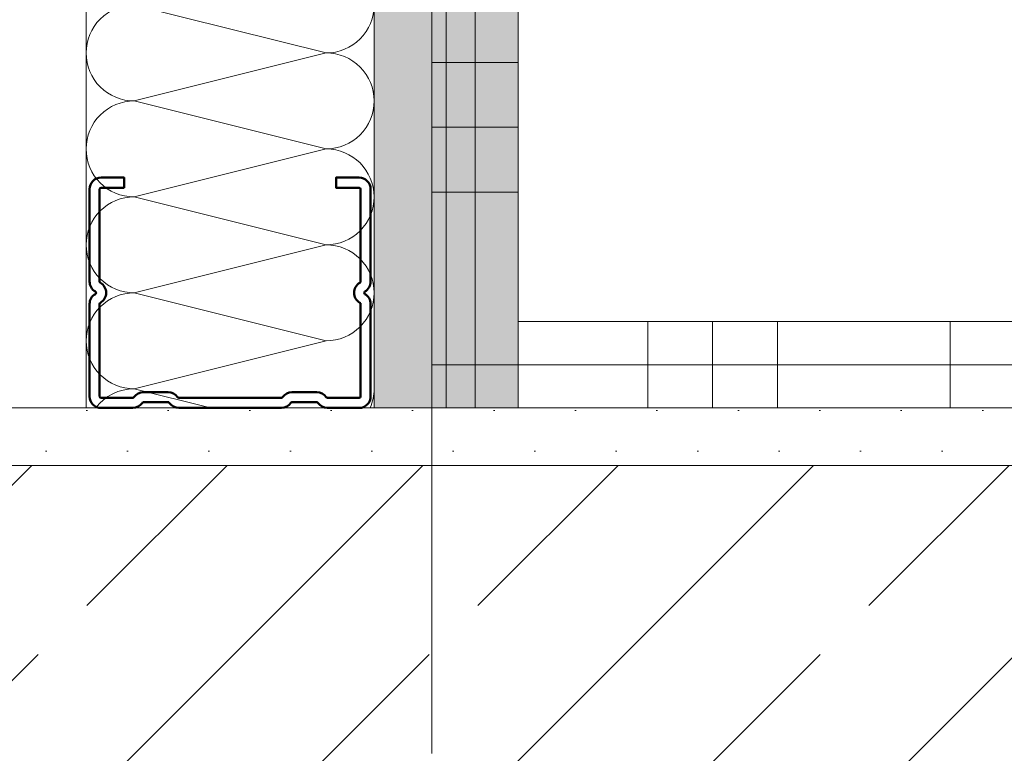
# Model space of a CAD drawing. Header units: metres. Extents: x -3.5 to 65.3, y -10.9 to 16.7.
# Tile 76 of 225: x 40.293 to 40.464, y 0.195 to 0.322. Entities that reach past the tile are written whole.
import ezdxf

# ---------------------------------------------------------------- set-up
doc = ezdxf.new("R2010")
doc.units = ezdxf.units.M
doc.header["$MEASUREMENT"] = 0
doc.linetypes.add('Untersicht', pattern=[0.04, 0.03, -0.01])
doc.linetypes.add('Wipeout_Contour', pattern=[1, 0, -1])
for name, color, linetype in [('102 - Bemaßung_ Beschriftung.Detail_ Ausschnitt', 7, 'Continuous'), ('604 - Struktur.Wand Aussen', 7, 'Continuous'), ('654 - Abdeckung.Wand Belag', 7, 'Continuous'), ('660 - Unterkonstruktion.Trockenbau', 7, 'Continuous'), ('Neubau_606 - Struktur.Wand Innen Ausbau', 7, 'Continuous'), ('Neubau_650 - Abdeckung.Fußboden Aufbau', 7, 'Continuous'), ('Neubau_653 - Abdeckung.TB Verkofferung', 7, 'Continuous')]:
    doc.layers.add(name, color=color, linetype=linetype)
doc.styles.add('ERSTELLTER_STIL_1', font='txt')
doc.dimstyles.new('ERSTELLTER_STIL__1', dxfattribs={"dimtxt": 0.04, "dimasz": 0.02128, "dimexe": 0.18, "dimexo": 0.0625, "dimgap": 0, "dimtad": 1, "dimtih": 1, "dimtoh": 1, "dimzin": 0, "dimdsep": 46, "dimtxsty": 'ERSTELLTER_STIL_1', "dimblk": 'ARROWHEAD_2', "dimblk1": 'ARROWHEAD_2', "dimblk2": 'ARROWHEAD_2', "dimcen": 0.09, "dimse1": 1, "dimse2": 1, "dimclrd": 7, "dimclre": 7, "dimclrt": 7, "dimazin": 0, "dimtfac": 1, "dimtdec": 4, "dimtmove": 0, "dimatfit": 3, "dimfxl": 1, "dimtolj": 1, "dimtzin": 0, "dimarcsym": 0})
doc.dimstyles.new('ERSTELLTER_STIL__3', dxfattribs={"dimtxt": 0.04, "dimasz": 0.02128, "dimexe": 0.18, "dimexo": 0.0625, "dimgap": 0, "dimtad": 1, "dimzin": 0, "dimdsep": 46, "dimtxsty": 'ERSTELLTER_STIL_1', "dimblk": 'ARROWHEAD_2', "dimblk1": 'ARROWHEAD_2', "dimblk2": 'ARROWHEAD_2', "dimcen": 0.09, "dimse1": 1, "dimse2": 1, "dimclrd": 7, "dimclre": 7, "dimclrt": 7, "dimazin": 0, "dimtfac": 1, "dimtdec": 4, "dimtmove": 0, "dimatfit": 3, "dimfxl": 1, "dimtolj": 1, "dimtzin": 0, "dimarcsym": 0})
doc.dimstyles.new('ERSTELLTER_STIL__4', dxfattribs={"dimtxt": 0.04, "dimasz": 0.02128, "dimexe": 0.18, "dimexo": 0.0625, "dimgap": 0, "dimtad": 1, "dimzin": 0, "dimdsep": 46, "dimtxsty": 'ERSTELLTER_STIL_1', "dimblk": 'ARROWHEAD_2', "dimblk1": 'ARROWHEAD_2', "dimblk2": 'ARROWHEAD_2', "dimcen": 0.09, "dimse1": 1, "dimse2": 1, "dimclrd": 7, "dimclre": 7, "dimclrt": 7, "dimazin": 0, "dimtfac": 1, "dimtdec": 4, "dimtmove": 2, "dimatfit": 3, "dimfxl": 1, "dimtolj": 1, "dimtzin": 0, "dimarcsym": 0})
pattern_1 = [(45, (0, 0), (-0.007071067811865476, 0.007071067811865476), [0, -0.01])]

# ---------------------------------------------------------------- blocks, each defined once
blk = doc.blocks.new('*X5')
at = {"layer": 'Neubau_606 - Struktur.Wand Innen Ausbau', "color": 7, "linetype": 'Continuous', "lineweight": 5}
for p, q in [((40.34664059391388, 0.316654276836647), (40.31330726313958, 0.3249876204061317)), ((40.34664059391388, 0.316654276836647), (40.31330725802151, 0.3083209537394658)), ((40.34664058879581, 0.2999876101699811), (40.31330725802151, 0.3083209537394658)), ((40.34664058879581, 0.2999876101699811), (40.31330725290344, 0.2916542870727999)), ((40.34664058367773, 0.2833209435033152), (40.31330725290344, 0.2916542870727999)), ((40.34664058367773, 0.2833209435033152), (40.31330724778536, 0.274987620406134)), ((40.34664057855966, 0.2666542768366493), (40.31330724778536, 0.274987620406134)), ((40.34664057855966, 0.2666542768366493), (40.31330724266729, 0.2583209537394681)), ((40.32659104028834, 0.2550000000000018), (40.31330724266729, 0.2583209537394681))]:
    blk.add_line(p, q, dxfattribs=at)
for centre, radius, start, end in [((40.31330726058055, 0.3166542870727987), 0.008333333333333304, 89.99998240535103, 179.9999824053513), ((40.34664059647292, 0.32498761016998), 0.008333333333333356, 269.999982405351, 359.9999824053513), ((40.31330726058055, 0.3166542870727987), 0.008333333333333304, 179.999982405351, 269.9999824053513), ((40.34664059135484, 0.3083209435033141), 0.008333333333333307, 359.999982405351, 89.99998240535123), ((40.31330725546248, 0.2999876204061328), 0.0083333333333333, 89.99998240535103, 179.9999824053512), ((40.34664059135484, 0.3083209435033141), 0.008333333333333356, 269.999982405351, 359.9999824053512), ((40.31330725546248, 0.2999876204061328), 0.008333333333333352, 179.9999824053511, 269.9999824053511), ((40.34664058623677, 0.2916542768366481), 0.008333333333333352, 359.9999824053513, 89.99998240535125), ((40.3133072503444, 0.283320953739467), 0.008333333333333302, 89.99998240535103, 179.9999824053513), ((40.34664058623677, 0.2916542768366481), 0.008333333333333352, 269.999982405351, 359.9999824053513), ((40.3133072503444, 0.283320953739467), 0.00833333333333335, 179.9999824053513, 269.9999824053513), ((40.34664058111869, 0.2749876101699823), 0.008333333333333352, 359.9999824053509, 89.99998240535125), ((40.31330724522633, 0.266654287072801), 0.008333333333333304, 89.99998240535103, 179.9999824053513), ((40.34664058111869, 0.2749876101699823), 0.008333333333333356, 269.999982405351, 359.9999824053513), ((40.31330724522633, 0.266654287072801), 0.008333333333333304, 179.999982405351, 269.9999824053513), ((40.31330724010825, 0.2499876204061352), 0.0083333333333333, 89.99998240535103, 143.0236333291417), ((40.34664057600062, 0.2583209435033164), 0.008333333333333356, 336.5147344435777, 359.9999824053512)]:
    blk.add_arc(centre, radius, start, end, dxfattribs=at)
blk = doc.blocks.new('*X87')
at = {"layer": '654 - Abdeckung.Wand Belag', "color": 7, "linetype": 'Continuous', "lineweight": 5}
for p, q in [((40.3724892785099, 0.2625000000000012), (40.37249999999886, 0.2625000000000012)), ((40.37249999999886, 0.2625107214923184), (40.37249999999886, 0.2625000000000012)), ((40.37249999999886, 0.2625000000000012), (40.37998899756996, 0.2625000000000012)), ((40.37249999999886, 0.2625000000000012), (40.37249999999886, 0.2549997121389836))]:
    blk.add_line(p, q, dxfattribs=at)
blk = doc.blocks.new('*X88')
at = {"layer": '654 - Abdeckung.Wand Belag', "color": 7, "linetype": 'Continuous', "lineweight": 5}
for p, q in [((40.37249999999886, 0.2699997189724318), (40.37249999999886, 0.2625107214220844)), ((40.36498913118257, 0.2625000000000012), (40.37248927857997, 0.2625000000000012))]:
    blk.add_line(p, q, dxfattribs=at)
blk = doc.blocks.new('*X89')
at = {"layer": '654 - Abdeckung.Wand Belag', "color": 7, "linetype": 'Continuous', "lineweight": 5}
for p, q in [((40.37249999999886, 0.3675000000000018), (40.37249999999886, 0.3150000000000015)), ((40.36498901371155, 0.3150000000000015), (40.37249999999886, 0.3150000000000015)), ((40.37249999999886, 0.3150000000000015), (40.37998901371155, 0.3150000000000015)), ((40.37249999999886, 0.3150000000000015), (40.37249999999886, 0.2699997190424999)), ((40.36498901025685, 0.3037500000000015), (40.37249999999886, 0.3037500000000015)), ((40.37249999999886, 0.3037500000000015), (40.37998901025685, 0.3037500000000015)), ((40.36498900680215, 0.2925000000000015), (40.37249999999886, 0.2925000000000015)), ((40.37249999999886, 0.2925000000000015), (40.37998900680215, 0.2925000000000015))]:
    blk.add_line(p, q, dxfattribs=at)
blk = doc.blocks.new('*X99')
at = {"layer": '654 - Abdeckung.Wand Belag', "color": 7, "linetype": 'Continuous', "lineweight": 5}
for p, q in [((40.40249999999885, 0.2699997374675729), (40.40249999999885, 0.2625000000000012)), ((40.41374999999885, 0.2699997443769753), (40.41374999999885, 0.2625000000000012)), ((40.42499999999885, 0.2699997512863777), (40.42499999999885, 0.2625000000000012)), ((40.45499999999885, 0.2699997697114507), (40.45499999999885, 0.2625000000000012)), ((40.37998899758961, 0.2625000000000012), (40.42499999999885, 0.2625000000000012)), ((40.40249999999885, 0.2625000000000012), (40.40249999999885, 0.25499973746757)), ((40.41374999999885, 0.2625000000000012), (40.41374999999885, 0.2549997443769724)), ((40.42499999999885, 0.2625000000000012), (40.47749999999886, 0.2625000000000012)), ((40.42499999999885, 0.2625000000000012), (40.42499999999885, 0.2549997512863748)), ((40.45499999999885, 0.2625000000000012), (40.45499999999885, 0.2549997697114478))]:
    blk.add_line(p, q, dxfattribs=at)
blk = doc.blocks.new('*D173')
at = {"layer": '102 - Bemaßung_ Beschriftung.Detail_ Ausschnitt', "color": 7, "linetype": 'Continuous', "lineweight": 5}
for p, q in [((40.17497499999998, 1.076299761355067), (40.17497499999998, 1.118299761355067)), ((40.30497383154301, 1.076299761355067), (40.30497383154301, 1.118299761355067)), ((40.18305789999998, 1.111299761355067), (40.16689209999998, 1.083299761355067)), ((40.31305680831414, 1.111299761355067), (40.29689100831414, 1.083299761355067)), ((40.16128299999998, 1.097299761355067), (40.17497499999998, 1.097299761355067)), ((40.17497499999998, 1.097299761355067), (40.30497383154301, 1.097299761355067))]:
    blk.add_line(p, q, dxfattribs=at)
at = {"layer": '102 - Bemaßung_ Beschriftung.Detail_ Ausschnitt', "color": 7, "lineweight": 5, "insert": (40.2096200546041, 1.105299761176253), "char_height": 0.04, "attachment_point": 7, "style": 'ERSTELLTER_STIL_1'}
blk.add_mtext('\\A1;{\\pql;\\fArial|b0|i0|c0|p38;13}', dxfattribs=at)
blk = doc.blocks.new('ARROWHEAD_2')
at = {"color": 0, "linetype": 'Continuous', "lineweight": 0}
for p, q in [((-0.3781315, -0.655), (0.3781315, 0.655)), ((0, 0), (-1, 0))]:
    blk.add_line(p, q, dxfattribs=at)
blk = doc.blocks.new('*D174')
at = {"layer": '102 - Bemaßung_ Beschriftung.Detail_ Ausschnitt', "color": 7, "linetype": 'Continuous', "lineweight": 5}
for p, q in [((40.37997390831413, 1.076299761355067), (40.37997390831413, 1.118299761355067)), ((40.31305680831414, 1.111299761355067), (40.29689100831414, 1.083299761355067)), ((40.38805680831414, 1.111299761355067), (40.37189100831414, 1.083299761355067)), ((40.30497390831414, 1.097299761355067), (40.37997390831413, 1.097299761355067))]:
    blk.add_line(p, q, dxfattribs=at)
at = {"layer": '102 - Bemaßung_ Beschriftung.Detail_ Ausschnitt', "color": 7, "lineweight": 5, "insert": (40.31727980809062, 1.104865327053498), "char_height": 0.04, "attachment_point": 7, "style": 'ERSTELLTER_STIL_1'}
blk.add_mtext('\\A1;{\\pql;\\fArial|b0|i0|c0|p38;7\\fArial|b0|i0|c0|p38;\\A1{\\H.66x;\\S5^  ;}}', dxfattribs=at)
at = {"color": 254, "linetype": 'Wipeout_Contour', "lineweight": 0, "ltscale": 161.4450057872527}
blk.add_wipeout([(40.30977980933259, 1.0977997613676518), (40.37516800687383, 1.0977997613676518), (40.37516800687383, 1.152799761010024), (40.30977980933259, 1.152799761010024)], dxfattribs=at).dxf.layer = '102 - Bemaßung_ Beschriftung.Detail_ Ausschnitt'
blk = doc.blocks.new('*D175')
at = {"layer": '102 - Bemaßung_ Beschriftung.Detail_ Ausschnitt', "color": 7, "linetype": 'Continuous', "lineweight": 5}
for p, q in [((40.38805680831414, 1.111299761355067), (40.37189100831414, 1.083299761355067)), ((41.85185655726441, 1.083299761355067), (41.8680223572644, 1.111299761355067)), ((41.87302317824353, 1.111299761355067), (41.85685737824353, 1.083299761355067)), ((40.37997390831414, 1.097299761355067), (41.85993953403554, 1.097299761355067))]:
    blk.add_line(p, q, dxfattribs=at)
at = {"layer": '102 - Bemaßung_ Beschriftung.Detail_ Ausschnitt', "color": 7, "lineweight": 5, "char_height": 0.04, "attachment_point": 7, "style": 'ERSTELLTER_STIL_1'}
for s, insert in [('\\A1;{\\pql;\\fArial|b0|i0|c0|p38;0\\fArial|b0|i0|c0|p38;\\A1{\\H.66x;\\S5^  ;}}', (41.80145925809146, 1.104641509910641)), ('\\A1;{\\pql;\\fArial|b0|i0|c0|p38;1,48}', (41.04155098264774, 1.105299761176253))]:
    blk.add_mtext(s, dxfattribs=dict(at, insert=insert))
blk = doc.blocks.new('*D184')
at = {"layer": '102 - Bemaßung_ Beschriftung.Detail_ Ausschnitt', "color": 7, "linetype": 'Continuous', "lineweight": 5}
for p, q in [((40.70097548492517, 0.2630829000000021), (40.72897548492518, 0.2469171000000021)), ((40.73597548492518, 0.2550000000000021), (40.69397548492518, 0.2550000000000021)), ((40.71497548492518, 0.2450000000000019), (40.71497548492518, 0.2550000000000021)), ((40.70097548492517, 0.2530829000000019), (40.72897548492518, 0.2369171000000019)), ((40.73597548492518, 0.2450000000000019), (40.69397548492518, 0.2450000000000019)), ((40.71497548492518, 0.2313080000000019), (40.71497548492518, 0.2450000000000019))]:
    blk.add_line(p, q, dxfattribs=at)
at = {"layer": '102 - Bemaßung_ Beschriftung.Detail_ Ausschnitt', "color": 7, "lineweight": 5, "insert": (40.70697548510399, 0.2065536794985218), "char_height": 0.04, "attachment_point": 7, "rotation": 90, "style": 'ERSTELLTER_STIL_1'}
blk.add_mtext('\\A1;{\\pql;\\fArial|b0|i0|c0|p38;1}', dxfattribs=at)
blk = doc.blocks.new('*D185')
at = {"layer": '102 - Bemaßung_ Beschriftung.Detail_ Ausschnitt', "color": 7, "linetype": 'Continuous', "lineweight": 5}
for p, q in [((40.70097548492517, 0.9380600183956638), (40.72897548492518, 0.9218942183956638)), ((40.73597548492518, 0.9299771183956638), (40.69397548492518, 0.9299771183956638)), ((40.71497548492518, 0.2550000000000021), (40.71497548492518, 0.9299771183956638)), ((40.70097548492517, 0.2630829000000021), (40.72897548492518, 0.2469171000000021)), ((40.73597548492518, 0.2550000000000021), (40.69397548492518, 0.2550000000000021))]:
    blk.add_line(p, q, dxfattribs=at)
at = {"layer": '102 - Bemaßung_ Beschriftung.Detail_ Ausschnitt', "color": 7, "lineweight": 5, "char_height": 0.04, "attachment_point": 7, "rotation": 90, "style": 'ERSTELLTER_STIL_1'}
for s, insert in [('\\A1;{\\pql;\\fArial|b0|i0|c0|p38;3}', (40.70697548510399, 0.8915307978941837)), ('\\A1;{\\pql;\\fArial|b0|i0|c0|p38;67\\fArial|b0|i0|c0|p38;\\A1{\\H.66x;\\S5^  ;}}', (40.7076337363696, 0.5369400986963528))]:
    blk.add_mtext(s, dxfattribs=dict(at, insert=insert))
blk = doc.blocks.new('*D194')
at = {"layer": '102 - Bemaßung_ Beschriftung.Detail_ Ausschnitt', "color": 7, "linetype": 'Continuous', "lineweight": 5}
for p, q in [((44.15598810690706, 0.2630829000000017), (44.18398810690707, 0.2469171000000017)), ((44.19098810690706, 0.2550000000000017), (44.14898810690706, 0.2550000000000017)), ((44.16998810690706, 0.2450000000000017), (44.16998810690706, 0.2550000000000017)), ((44.15598810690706, 0.2530829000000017), (44.18398810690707, 0.2369171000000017)), ((44.19098810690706, 0.2450000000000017), (44.14898810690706, 0.2450000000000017)), ((44.16998810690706, 0.2313080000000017), (44.16998810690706, 0.2450000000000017))]:
    blk.add_line(p, q, dxfattribs=at)
at = {"layer": '102 - Bemaßung_ Beschriftung.Detail_ Ausschnitt', "color": 7, "lineweight": 5, "insert": (44.16198810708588, 0.2065536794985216), "char_height": 0.04, "attachment_point": 7, "rotation": 90, "style": 'ERSTELLTER_STIL_1'}
blk.add_mtext('\\A1;{\\pql;\\fArial|b0|i0|c0|p38;1}', dxfattribs=at)
blk = doc.blocks.new('*D213')
at = {"layer": '102 - Bemaßung_ Beschriftung.Detail_ Ausschnitt', "color": 7, "linetype": 'Continuous', "lineweight": 5}
for p, q in [((46.78096832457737, 0.2630829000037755), (46.80896832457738, 0.2469171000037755)), ((46.81596832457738, 0.2550000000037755), (46.77396832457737, 0.2550000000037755)), ((46.79496832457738, 0.2450000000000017), (46.79496832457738, 0.2550000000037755)), ((46.78096832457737, 0.2530829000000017), (46.80896832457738, 0.2369171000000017)), ((46.81596832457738, 0.2450000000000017), (46.77396832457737, 0.2450000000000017)), ((46.79496832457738, 0.2313080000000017), (46.79496832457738, 0.2450000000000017))]:
    blk.add_line(p, q, dxfattribs=at)
at = {"layer": '102 - Bemaßung_ Beschriftung.Detail_ Ausschnitt', "color": 7, "lineweight": 5, "insert": (46.78696832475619, 0.2065536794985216), "char_height": 0.04, "attachment_point": 7, "rotation": 90, "style": 'ERSTELLTER_STIL_1'}
blk.add_mtext('\\A1;{\\pql;\\fArial|b0|i0|c0|p38;1}', dxfattribs=at)
blk = doc.blocks.new('*D215')
at = {"layer": '102 - Bemaßung_ Beschriftung.Detail_ Ausschnitt', "color": 7, "linetype": 'Continuous', "lineweight": 5}
for p, q in [((44.25598810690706, 0.2630829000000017), (44.28398810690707, 0.2469171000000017)), ((44.29098810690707, 0.2550000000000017), (44.24898810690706, 0.2550000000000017)), ((44.26998810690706, 0.2450000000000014), (44.26998810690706, 0.2550000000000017)), ((44.25598810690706, 0.2530829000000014), (44.28398810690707, 0.2369171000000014)), ((44.29098810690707, 0.2450000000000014), (44.24898810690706, 0.2450000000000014)), ((44.26998810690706, 0.2313080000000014), (44.26998810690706, 0.2450000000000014))]:
    blk.add_line(p, q, dxfattribs=at)
at = {"layer": '102 - Bemaßung_ Beschriftung.Detail_ Ausschnitt', "color": 7, "lineweight": 5, "insert": (44.26198810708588, 0.2065536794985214), "char_height": 0.04, "attachment_point": 7, "rotation": 90, "style": 'ERSTELLTER_STIL_1'}
blk.add_mtext('\\A1;{\\pql;\\fArial|b0|i0|c0|p38;1}', dxfattribs=at)
blk = doc.blocks.new('*D226')
at = {"layer": '102 - Bemaßung_ Beschriftung.Detail_ Ausschnitt', "color": 7, "linetype": 'Continuous', "lineweight": 5}
for p, q in [((42.93098879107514, 0.2630829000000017), (42.95898879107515, 0.2469171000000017)), ((42.96598879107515, 0.2550000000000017), (42.92398879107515, 0.2550000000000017)), ((42.94498879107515, 0.2450000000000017), (42.94498879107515, 0.2550000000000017)), ((42.93098879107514, 0.2530829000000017), (42.95898879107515, 0.2369171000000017)), ((42.96598879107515, 0.2450000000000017), (42.92398879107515, 0.2450000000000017)), ((42.94498879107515, 0.2313080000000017), (42.94498879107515, 0.2450000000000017))]:
    blk.add_line(p, q, dxfattribs=at)
at = {"layer": '102 - Bemaßung_ Beschriftung.Detail_ Ausschnitt', "color": 7, "lineweight": 5, "insert": (42.93698879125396, 0.2065536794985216), "char_height": 0.04, "attachment_point": 7, "rotation": 90, "style": 'ERSTELLTER_STIL_1'}
blk.add_mtext('\\A1;{\\pql;\\fArial|b0|i0|c0|p38;1}', dxfattribs=at)
blk = doc.blocks.new('*D232')
at = {"layer": '102 - Bemaßung_ Beschriftung.Detail_ Ausschnitt', "color": 7, "linetype": 'Continuous', "lineweight": 5}
for p, q in [((40.60097548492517, 0.2630829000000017), (40.62897548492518, 0.2469171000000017)), ((40.63597548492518, 0.2550000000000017), (40.59397548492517, 0.2550000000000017)), ((40.61497548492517, 0.2450000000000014), (40.61497548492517, 0.2550000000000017)), ((40.60097548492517, 0.2530829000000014), (40.62897548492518, 0.2369171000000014)), ((40.63597548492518, 0.2450000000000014), (40.59397548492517, 0.2450000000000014)), ((40.61497548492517, 0.2313080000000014), (40.61497548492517, 0.2450000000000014))]:
    blk.add_line(p, q, dxfattribs=at)
at = {"layer": '102 - Bemaßung_ Beschriftung.Detail_ Ausschnitt', "color": 7, "lineweight": 5, "insert": (40.60697548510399, 0.2065536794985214), "char_height": 0.04, "attachment_point": 7, "rotation": 90, "style": 'ERSTELLTER_STIL_1'}
blk.add_mtext('\\A1;{\\pql;\\fArial|b0|i0|c0|p38;1}', dxfattribs=at)
blk = doc.blocks.new('*D233')
at = {"layer": '102 - Bemaßung_ Beschriftung.Detail_ Ausschnitt', "color": 7, "linetype": 'Continuous', "lineweight": 5}
for p, q in [((40.60097548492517, 0.9380600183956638), (40.62897548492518, 0.9218942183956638)), ((40.63597548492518, 0.9299771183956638), (40.59397548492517, 0.9299771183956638)), ((40.61497548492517, 0.2550000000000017), (40.61497548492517, 0.9299771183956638)), ((40.60097548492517, 0.2630829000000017), (40.62897548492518, 0.2469171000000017)), ((40.63597548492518, 0.2550000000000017), (40.59397548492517, 0.2550000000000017))]:
    blk.add_line(p, q, dxfattribs=at)
at = {"layer": '102 - Bemaßung_ Beschriftung.Detail_ Ausschnitt', "color": 7, "lineweight": 5, "char_height": 0.04, "attachment_point": 7, "rotation": 90, "style": 'ERSTELLTER_STIL_1'}
for s, insert in [('\\A1;{\\pql;\\fArial|b0|i0|c0|p38;3}', (40.60697548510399, 0.8915307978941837)), ('\\A1;{\\pql;\\fArial|b0|i0|c0|p38;67\\fArial|b0|i0|c0|p38;\\A1{\\H.66x;\\S5^  ;}}', (40.6076337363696, 0.5369400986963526))]:
    blk.add_mtext(s, dxfattribs=dict(at, insert=insert))
blk = doc.blocks.new('*D258')
at = {"layer": '102 - Bemaßung_ Beschriftung.Detail_ Ausschnitt', "color": 7, "linetype": 'Continuous', "lineweight": 5}
for p, q in [((40.50097548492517, 0.2630829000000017), (40.52897548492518, 0.2469171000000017)), ((40.53597548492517, 0.2550000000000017), (40.49397548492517, 0.2550000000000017)), ((40.51497548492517, 0.2450000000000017), (40.51497548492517, 0.2550000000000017)), ((40.50097548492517, 0.2530829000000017), (40.52897548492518, 0.2369171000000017)), ((40.53597548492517, 0.2450000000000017), (40.49397548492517, 0.2450000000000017)), ((40.51497548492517, 0.2313080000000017), (40.51497548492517, 0.2450000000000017))]:
    blk.add_line(p, q, dxfattribs=at)
at = {"layer": '102 - Bemaßung_ Beschriftung.Detail_ Ausschnitt', "color": 7, "lineweight": 5, "insert": (40.50697548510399, 0.2065536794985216), "char_height": 0.04, "attachment_point": 7, "rotation": 90, "style": 'ERSTELLTER_STIL_1'}
blk.add_mtext('\\A1;{\\pql;\\fArial|b0|i0|c0|p38;1}', dxfattribs=at)
blk = doc.blocks.new('*D259')
at = {"layer": '102 - Bemaßung_ Beschriftung.Detail_ Ausschnitt', "color": 7, "linetype": 'Continuous', "lineweight": 5}
for p, q in [((40.50097548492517, 0.7180651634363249), (40.52897548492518, 0.7018993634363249)), ((40.51497548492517, 0.2550000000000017), (40.51497548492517, 0.7099822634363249)), ((40.50097548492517, 0.2630829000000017), (40.52897548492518, 0.2469171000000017)), ((40.53597548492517, 0.2550000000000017), (40.49397548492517, 0.2550000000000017))]:
    blk.add_line(p, q, dxfattribs=at)
at = {"layer": '102 - Bemaßung_ Beschriftung.Detail_ Ausschnitt', "color": 7, "lineweight": 5, "insert": (40.5076337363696, 0.4421198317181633), "char_height": 0.04, "attachment_point": 7, "rotation": 90, "style": 'ERSTELLTER_STIL_1'}
blk.add_mtext('\\A1;{\\pql;\\fArial|b0|i0|c0|p38;45\\fArial|b0|i0|c0|p38;\\A1{\\H.66x;\\S5^  ;}}', dxfattribs=at)
blk = doc.blocks.new('*D260')
at = {"layer": '102 - Bemaßung_ Beschriftung.Detail_ Ausschnitt', "color": 7, "linetype": 'Continuous', "lineweight": 5}
for p, q in [((40.50097548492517, 1.183054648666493), (40.52897548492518, 1.166888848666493)), ((40.53597548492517, 1.174971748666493), (40.49397548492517, 1.174971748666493)), ((40.51497548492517, 0.7099822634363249), (40.51497548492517, 1.174971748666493)), ((40.50097548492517, 0.7180651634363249), (40.52897548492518, 0.7018993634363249)), ((40.53597548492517, 0.7099822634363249), (40.49397548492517, 0.7099822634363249)), ((40.51497548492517, 0.2550000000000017), (40.51497548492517, 0.7099822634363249))]:
    blk.add_line(p, q, dxfattribs=at)
at = {"layer": '102 - Bemaßung_ Beschriftung.Detail_ Ausschnitt', "color": 7, "lineweight": 5, "insert": (40.50584861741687, 0.847154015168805), "char_height": 0.04, "attachment_point": 7, "rotation": 90, "style": 'ERSTELLTER_STIL_1'}
blk.add_mtext('\\A1;{\\pql;\\fArial|b0|i0|c0|p38;46\\fArial|b0|i0|c0|p38;\\A1{\\H.66x;\\S5^  ;}}', dxfattribs=at)
blk = doc.blocks.new('*D268')
at = {"layer": '102 - Bemaßung_ Beschriftung.Detail_ Ausschnitt', "color": 7, "linetype": 'Continuous', "lineweight": 5}
for p, q in [((43.03098879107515, 0.2630829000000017), (43.05898879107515, 0.2469171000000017)), ((43.06598879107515, 0.2550000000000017), (43.02398879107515, 0.2550000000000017)), ((43.04498879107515, 0.2450000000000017), (43.04498879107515, 0.2550000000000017)), ((43.03098879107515, 0.2530829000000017), (43.05898879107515, 0.2369171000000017)), ((43.06598879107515, 0.2450000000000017), (43.02398879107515, 0.2450000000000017)), ((43.04498879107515, 0.2313080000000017), (43.04498879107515, 0.2450000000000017))]:
    blk.add_line(p, q, dxfattribs=at)
at = {"layer": '102 - Bemaßung_ Beschriftung.Detail_ Ausschnitt', "color": 7, "lineweight": 5, "insert": (43.03698879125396, 0.2065536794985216), "char_height": 0.04, "attachment_point": 7, "rotation": 90, "style": 'ERSTELLTER_STIL_1'}
blk.add_mtext('\\A1;{\\pql;\\fArial|b0|i0|c0|p38;1}', dxfattribs=at)
blk = doc.blocks.new('*D276')
at = {"layer": '102 - Bemaßung_ Beschriftung.Detail_ Ausschnitt', "color": 7, "linetype": 'Continuous', "lineweight": 5}
for p, q in [((44.05598810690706, 0.2630829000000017), (44.08398810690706, 0.2469171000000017)), ((44.09098810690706, 0.2550000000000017), (44.04898810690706, 0.2550000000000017)), ((44.06998810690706, 0.2450000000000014), (44.06998810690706, 0.2550000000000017)), ((44.05598810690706, 0.2530829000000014), (44.08398810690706, 0.2369171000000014)), ((44.09098810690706, 0.2450000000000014), (44.04898810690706, 0.2450000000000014)), ((44.06998810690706, 0.2313080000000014), (44.06998810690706, 0.2450000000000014))]:
    blk.add_line(p, q, dxfattribs=at)
at = {"layer": '102 - Bemaßung_ Beschriftung.Detail_ Ausschnitt', "color": 7, "lineweight": 5, "insert": (44.06198810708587, 0.2065536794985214), "char_height": 0.04, "attachment_point": 7, "rotation": 90, "style": 'ERSTELLTER_STIL_1'}
blk.add_mtext('\\A1;{\\pql;\\fArial|b0|i0|c0|p38;1}', dxfattribs=at)
blk = doc.blocks.new('*D313')
at = {"layer": '102 - Bemaßung_ Beschriftung.Detail_ Ausschnitt', "color": 7, "linetype": 'Continuous', "lineweight": 5}
for p, q in [((42.83098879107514, 0.2630829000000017), (42.85898879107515, 0.2469171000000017)), ((42.86598879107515, 0.2550000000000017), (42.82398879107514, 0.2550000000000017)), ((42.84498879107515, 0.2450000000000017), (42.84498879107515, 0.2550000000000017)), ((42.83098879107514, 0.2530829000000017), (42.85898879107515, 0.2369171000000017)), ((42.86598879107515, 0.2450000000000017), (42.82398879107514, 0.2450000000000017)), ((42.84498879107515, 0.2313080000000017), (42.84498879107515, 0.2450000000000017))]:
    blk.add_line(p, q, dxfattribs=at)
at = {"layer": '102 - Bemaßung_ Beschriftung.Detail_ Ausschnitt', "color": 7, "lineweight": 5, "insert": (42.83698879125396, 0.2065536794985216), "char_height": 0.04, "attachment_point": 7, "rotation": 90, "style": 'ERSTELLTER_STIL_1'}
blk.add_mtext('\\A1;{\\pql;\\fArial|b0|i0|c0|p38;1}', dxfattribs=at)
blk = doc.blocks.new('*D326')
at = {"layer": '102 - Bemaßung_ Beschriftung.Detail_ Ausschnitt', "color": 7, "linetype": 'Continuous', "lineweight": 5}
for p, q in [((40.27998899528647, -0.4836149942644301), (40.27998899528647, -0.4416149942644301)), ((40.73999999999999, -0.4836149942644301), (40.73999999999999, -0.4416149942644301)), ((40.28807189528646, -0.4486149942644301), (40.27190609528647, -0.4766149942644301)), ((40.74808289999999, -0.4486149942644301), (40.7319171, -0.4766149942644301)), ((40.27998899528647, -0.4626149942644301), (40.73999999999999, -0.4626149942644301))]:
    blk.add_line(p, q, dxfattribs=at)
at = {"layer": '102 - Bemaßung_ Beschriftung.Detail_ Ausschnitt', "color": 7, "lineweight": 5, "insert": (40.47964009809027, -0.454614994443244), "char_height": 0.04, "attachment_point": 7, "style": 'ERSTELLTER_STIL_1'}
blk.add_mtext('\\A1;{\\pql;\\fArial|b0|i0|c0|p38;46}', dxfattribs=at)
blk = doc.blocks.new('*D337')
at = {"layer": '102 - Bemaßung_ Beschriftung.Detail_ Ausschnitt', "color": 7, "linetype": 'Continuous', "lineweight": 5}
for p, q in [((40.27998899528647, -0.6336149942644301), (40.27998899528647, -0.5916149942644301)), ((40.379973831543, -0.6336149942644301), (40.379973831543, -0.5916149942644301)), ((40.28807189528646, -0.5986149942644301), (40.27190609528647, -0.6266149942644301)), ((40.38805680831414, -0.5986149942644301), (40.37189100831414, -0.6266149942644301)), ((40.27998899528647, -0.6126149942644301), (40.379973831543, -0.6126149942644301))]:
    blk.add_line(p, q, dxfattribs=at)
at = {"layer": '102 - Bemaßung_ Beschriftung.Detail_ Ausschnitt', "color": 7, "lineweight": 5, "insert": (40.29962705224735, -0.6046149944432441), "char_height": 0.04, "attachment_point": 7, "style": 'ERSTELLTER_STIL_1'}
blk.add_mtext('\\A1;{\\pql;\\fArial|b0|i0|c0|p38;10}', dxfattribs=at)
blk = doc.blocks.new('*D338')
at = {"layer": '102 - Bemaßung_ Beschriftung.Detail_ Ausschnitt', "color": 7, "linetype": 'Continuous', "lineweight": 5}
for p, q in [((40.38805680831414, -0.5986149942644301), (40.37189100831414, -0.6266149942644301)), ((43.5530720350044, -0.5986149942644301), (43.5369062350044, -0.6266149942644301)), ((40.37997390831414, -0.6126149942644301), (43.54498928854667, -0.6126149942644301))]:
    blk.add_line(p, q, dxfattribs=at)
at = {"layer": '102 - Bemaßung_ Beschriftung.Detail_ Ausschnitt', "color": 7, "lineweight": 5, "char_height": 0.04, "attachment_point": 7, "style": 'ERSTELLTER_STIL_1'}
for s, insert in [('\\A1;{\\pql;\\fArial|b0|i0|c0|p38;3\\fArial|b0|i0|c0|p38;\\A1{\\H.66x;\\S5^  ;}}', (43.48650893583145, -0.6053006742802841)), ('\\A1;{\\pql;\\fArial|b0|i0|c0|p38;3,16\\fArial|b0|i0|c0|p38;\\A1{\\H.66x;\\S5^  ;}}', (41.87405902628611, -0.6123772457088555))]:
    blk.add_mtext(s, dxfattribs=dict(at, insert=insert))
blk = doc.blocks.new('*D339')
at = {"layer": '102 - Bemaßung_ Beschriftung.Detail_ Ausschnitt', "color": 7, "linetype": 'Continuous', "lineweight": 5}
for p, q in [((43.54498928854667, -0.6336149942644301), (43.54498928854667, -0.5916149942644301)), ((43.57998891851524, -0.6336149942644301), (43.57998891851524, -0.5916149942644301)), ((43.5530720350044, -0.5986149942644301), (43.5369062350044, -0.6266149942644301)), ((43.58807189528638, -0.5986149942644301), (43.57190609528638, -0.6266149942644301)), ((40.37997390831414, -0.6126149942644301), (43.54498928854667, -0.6126149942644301)), ((43.5449891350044, -0.6126149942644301), (43.57998891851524, -0.6126149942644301))]:
    blk.add_line(p, q, dxfattribs=at)

msp = doc.modelspace()

# ---------------------------------------------------------------- hatches: boundary and pattern name
at = {"layer": '604 - Struktur.Wand Aussen', "linetype": 'Continuous', "lineweight": 0, "true_color": 0x000000}
h = msp.add_hatch(dxfattribs=at)
h.set_pattern_fill('Gips_0001', color=18, style=0, pattern_type=2)
h.set_pattern_definition(pattern_1)
h.paths.add_polyline_path([(40.28998900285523, 0.2449999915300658), (40.73999999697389, 0.2449999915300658), (40.73999999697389, 0.2549999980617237), (40.28998900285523, 0.2549999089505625)])
h = msp.add_hatch(dxfattribs=at)
h.set_pattern_fill('Beton__Stahlbeton_0001', color=18, style=0, pattern_type=2)
h.set_pattern_definition([(44.99999999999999, (0, 0), (-0.03394112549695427, 0.03394112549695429), []), (44.99999999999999, (-0.01697056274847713, 0.01697056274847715), (-0.03394112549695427, 0.03394112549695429), [0.036, -0.012])])
h.paths.add_polyline_path([(39.53999997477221, 0.1249999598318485), (39.48000000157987, 0.125000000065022), (39.48000000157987, 0.004999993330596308), (40.79999999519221, 0.004999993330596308), (40.79999999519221, 0.125000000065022), (40.74000000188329, 0.125000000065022), (40.74000000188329, 0.1949999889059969), (40.74000000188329, 0.2449999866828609), (39.53999997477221, 0.2449999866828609), (39.53999997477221, 0.1949999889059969)])
at = {"layer": 'Neubau_606 - Struktur.Wand Innen Ausbau', "linetype": 'Continuous', "lineweight": 0, "true_color": 0x000000}
h = msp.add_hatch(dxfattribs=at)
h.set_pattern_fill('Gips_0001', color=18, style=0, pattern_type=2)
h.set_pattern_definition(pattern_1)
h.paths.add_polyline_path([(40.36747390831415, 0.2550000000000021), (40.36747499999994, 3.810000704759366), (40.35497499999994, 3.81000071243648), (40.35497390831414, 0.2550000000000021)])
h = msp.add_hatch(dxfattribs=at)
h.set_pattern_fill('Gips_0001', color=18, style=0, pattern_type=2)
h.set_pattern_definition(pattern_1)
h.paths.add_polyline_path([(40.37997390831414, 0.2550000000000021), (40.37997499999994, 3.810000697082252), (40.36747499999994, 3.810000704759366), (40.36747390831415, 0.2550000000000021)])
at = {"layer": 'Neubau_650 - Abdeckung.Fußboden Aufbau', "linetype": 'Continuous', "lineweight": 13, "true_color": 0xafafaf}
h = msp.add_hatch(dxfattribs=at)
h.set_pattern_fill('Raster_60x60_Fuge_2mm_0001', color=253, style=0, pattern_type=2)
h.set_pattern_definition([(0, (42.60998891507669, 3.809998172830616), (0, 0.602), []), (90, (42.60998891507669, 3.809998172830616), (-0.602, 0), [])])
h.paths.add_polyline_path([(42.32498899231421, 3.809998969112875), (40.37997499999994, 3.810000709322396), (40.37997499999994, 0.2550001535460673), (43.54498915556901, 0.2550001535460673), (43.54498899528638, 0.3299999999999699, -0.414213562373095), (43.49498899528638, 0.2799999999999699, -0.414213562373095), (43.44498899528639, 0.3299999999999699, -0.414213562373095), (43.3949889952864, 0.2799999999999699, -0.414213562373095), (43.34498899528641, 0.3299999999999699, -0.414213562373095), (43.3949889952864, 0.3799999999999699, -0.414213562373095), (43.44498899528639, 0.3299999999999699, -0.414213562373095), (43.49498899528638, 0.3799999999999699, -0.414213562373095), (43.54498899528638, 0.3299999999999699), (43.54498915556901, 3.809998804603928), (43.20998889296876, 3.809998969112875), (43.20998889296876, 3.934999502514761), (42.32498899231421, 3.934999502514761)])

# ---------------------------------------------------------------- linework, layer by layer
at = {"layer": '604 - Struktur.Wand Aussen', "color": 7, "linetype": 'Continuous', "lineweight": 13}
msp.add_line((40.7400000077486, 0.245000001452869), (39.54000000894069, 0.245000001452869), dxfattribs=at)
at = {"layer": '604 - Struktur.Wand Aussen', "color": 7, "linetype": 'Continuous', "lineweight": 5, "flags": 128}
msp.add_lwpolyline([(40.73999999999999, 0.2550000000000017), (40.28998899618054, 0.2550000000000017)], dxfattribs=at)
at = {"layer": '654 - Abdeckung.Wand Belag', "color": 7, "linetype": 'Continuous', "lineweight": 5, "flags": 128}
for points in [[(40.36499008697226, 3.810000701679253), (40.36498899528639, 0.2549997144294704)], [(40.37998899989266, 0.269999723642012), (40.379990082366, 3.795000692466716)], [(40.74999999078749, 0.2699999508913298), (40.37998899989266, 0.2699997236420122)], [(40.36498899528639, 0.25499971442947), (40.3799889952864, 0.2549997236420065)], [(40.3799889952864, 0.2549997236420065), (40.75000000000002, 0.2549999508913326)]]:
    msp.add_lwpolyline(points, dxfattribs=at)
at = {"layer": 'Neubau_606 - Struktur.Wand Innen Ausbau', "color": 1, "linetype": 'Continuous', "lineweight": 5}
for p, q in [((40.35497390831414, 0.2550000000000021), (40.35497499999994, 3.81000071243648)), ((40.36747390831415, 0.2550000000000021), (40.36747499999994, 3.810000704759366))]:
    msp.add_line(p, q, dxfattribs=at)
at = {"layer": 'Neubau_606 - Struktur.Wand Innen Ausbau', "color": 1, "linetype": 'Continuous', "lineweight": 5, "flags": 128}
for points in [[(40.30497499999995, 3.810000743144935), (40.30497390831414, 0.2550000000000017)], [(40.37997390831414, 0.2550000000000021), (40.37997499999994, 3.810000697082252)], [(40.30497390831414, 0.2550000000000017), (40.37997390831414, 0.2550000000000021)]]:
    msp.add_lwpolyline(points, dxfattribs=at)
at = {"layer": 'Neubau_650 - Abdeckung.Fußboden Aufbau', "color": 1, "linetype": 'Continuous', "lineweight": 13, "flags": 128}
msp.add_lwpolyline([(43.54498915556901, 0.3299999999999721), (43.54498915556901, 0.2550001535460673), (40.37997499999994, 0.2550001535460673), (40.37997499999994, 3.810000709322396), (42.32498899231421, 3.809998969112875), (42.32498899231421, 3.934999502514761)], dxfattribs=at)
at = {"layer": 'Neubau_653 - Abdeckung.TB Verkofferung', "color": 1, "linetype": 'Untersicht', "lineweight": 9}
msp.add_line((40.3649891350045, 0.1949822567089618), (40.3649891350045, 0.7494822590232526), dxfattribs=at)

# ---------------------------------------------------------------- block references
at = {"layer": '654 - Abdeckung.Wand Belag', "color": 7, "lineweight": 5}
for name in ['*X89', '*X88', '*X99', '*X87']:
    msp.add_blockref(name, (0, 0), dxfattribs=at)
at = {"layer": 'Neubau_606 - Struktur.Wand Innen Ausbau', "color": 1, "lineweight": 13}
msp.add_blockref('*X5', (0, 0), dxfattribs=at)

# ---------------------------------------------------------------- dimensions: what is measured, and where the dimension line sits
at = {"layer": '102 - Bemaßung_ Beschriftung.Detail_ Ausschnitt', "color": 7, "linetype": 'Continuous', "lineweight": 5}
for base, p1, p2, picture, middle in [((40.30497390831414, 1.097299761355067), (40.17497499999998, 0.7099822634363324), (40.30497390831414, 0.2550000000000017), '*D173', (40.24011425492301, 1.125299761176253)), ((40.73999999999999, -0.4626149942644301), (40.27998899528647, 0.2499822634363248), (40.73999999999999, 0.1950000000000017), '*D326', (40.51013429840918, -0.434614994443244))]:
    dim = msp.add_linear_dim(base=base, p1=p1, p2=p2, dimstyle='ERSTELLTER_STIL__1', dxfattribs=at)
    dim.commit()
    dim.dimension.update_dxf_attribs({"geometry": picture, "text_midpoint": middle, "dimtype": 160})

# ---------------------------------------------------------------- next in the draw order: dimensions: what is measured, and where the dimension line sits
dim = msp.add_linear_dim(base=(40.37997390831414, 1.097299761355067), p1=(40.30497390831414, 0.2550000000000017), p2=(40.37997390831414, 0.2550000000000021), dimstyle='ERSTELLTER_STIL__1', dxfattribs=at)
dim.commit()
dim.dimension.update_dxf_attribs({"geometry": '*D174', "text_midpoint": (40.38655040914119, 1.125299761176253), "dimtype": 160})

# ---------------------------------------------------------------- next in the draw order: linework, layer by layer
at = {"layer": '660 - Unterkonstruktion.Trockenbau', "color": 7, "linetype": 'Continuous', "lineweight": 50, "flags": 128}
msp.add_lwpolyline([(40.31157390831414, 0.293250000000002), (40.31157390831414, 0.295000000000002), (40.30757390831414, 0.295000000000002, 0.414213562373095), (40.30557390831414, 0.293000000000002), (40.30557390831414, 0.276948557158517, 0.267949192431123), (40.30657390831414, 0.2752165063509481, -0.5773502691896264), (40.30657390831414, 0.2747834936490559, 0.267949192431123), (40.30557390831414, 0.273051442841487), (40.30557390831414, 0.2570000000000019, 0.414213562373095), (40.30757390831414, 0.2550000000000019), (40.31307390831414, 0.2550000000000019, 0.2504916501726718), (40.3147368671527, 0.2558888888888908, -0.2504916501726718), (40.31494473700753, 0.2560000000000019), (40.31920307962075, 0.2560000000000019, -0.2504916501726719), (40.31941094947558, 0.2558888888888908, 0.2504916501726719), (40.32107390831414, 0.2550000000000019), (40.33887390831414, 0.2550000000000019, 0.2504916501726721), (40.34053686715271, 0.2558888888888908, -0.2504916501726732), (40.34074473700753, 0.2560000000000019), (40.34500307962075, 0.2560000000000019, -0.2504916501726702), (40.34521094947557, 0.2558888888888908, 0.2504916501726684), (40.34687390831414, 0.2550000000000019), (40.35237390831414, 0.2550000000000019, 0.4142135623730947), (40.35437390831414, 0.2570000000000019), (40.35437390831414, 0.273051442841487, 0.2679491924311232), (40.35337390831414, 0.2747834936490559, -0.5773502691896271), (40.35337390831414, 0.2752165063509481, 0.2679491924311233), (40.35437390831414, 0.276948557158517), (40.35437390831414, 0.293000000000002, 0.414213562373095), (40.35237390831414, 0.295000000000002), (40.34837390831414, 0.295000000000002), (40.34837390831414, 0.293250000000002), (40.35237390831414, 0.293250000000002, -0.414213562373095), (40.35262390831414, 0.293000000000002), (40.35262390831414, 0.276948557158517, -0.2679491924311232), (40.35249890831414, 0.2767320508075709, 0.5773502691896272), (40.35249890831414, 0.2732679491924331, -0.2679491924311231), (40.35262390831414, 0.273051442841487), (40.35262390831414, 0.2570000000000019, -0.414213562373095), (40.35237390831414, 0.256750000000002), (40.34687390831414, 0.256750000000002, -0.25049165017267), (40.34666603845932, 0.2568611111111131, 0.2504916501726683), (40.34500307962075, 0.257750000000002), (40.34074473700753, 0.257750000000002, 0.250491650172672), (40.33908177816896, 0.2568611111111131, -0.2504916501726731), (40.33887390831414, 0.256750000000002), (40.32107390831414, 0.256750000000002, -0.2504916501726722), (40.32086603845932, 0.2568611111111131, 0.2504916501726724), (40.31920307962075, 0.257750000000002), (40.31494473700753, 0.257750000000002, 0.2504916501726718), (40.31328177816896, 0.2568611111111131, -0.2504916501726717), (40.31307390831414, 0.256750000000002), (40.30757390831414, 0.256750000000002, -0.414213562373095), (40.30732390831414, 0.2570000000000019), (40.30732390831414, 0.273051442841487, -0.2679491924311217), (40.30744890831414, 0.2732679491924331, 0.5773502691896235), (40.30744890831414, 0.2767320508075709, -0.2679491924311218), (40.30732390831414, 0.276948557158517), (40.30732390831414, 0.293000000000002, -0.4142135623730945), (40.30757390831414, 0.293250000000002)], format="xyb", close=True, dxfattribs=at)

# ---------------------------------------------------------------- next in the draw order: dimensions: what is measured, and where the dimension line sits
at = {"layer": '102 - Bemaßung_ Beschriftung.Detail_ Ausschnitt', "color": 7, "linetype": 'Continuous', "lineweight": 5}
for base, p1, p2, picture, middle in [((41.8599394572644, 1.097299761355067), (40.37997390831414, 0.2550000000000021), (41.8599394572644, 0.9299766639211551), '*D175', (41.09350398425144, 1.125299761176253)), ((40.37997390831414, -0.6126149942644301), (40.27998899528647, 0.6999822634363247), (40.37997390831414, 0.2550000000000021), '*D337', (40.33012125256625, -0.584614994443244)), ((43.5449891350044, -0.6126149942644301), (40.37997390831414, 0.2550000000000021), (43.5449891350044, 0.2550000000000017), '*D338', (41.98003562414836, -0.584614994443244)), ((43.57998899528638, -0.6126149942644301), (43.5449891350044, 0.2550000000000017), (43.57998899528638, 0.2499822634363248), '*D339', (43.55577953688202, -0.584614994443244))]:
    dim = msp.add_linear_dim(base=base, p1=p1, p2=p2, dimstyle='ERSTELLTER_STIL__1', dxfattribs=at)
    dim.commit()
    dim.dimension.update_dxf_attribs({"geometry": picture, "text_midpoint": middle, "dimtype": 160})
for base, p1, p2, dimstyle, picture, middle in [((40.51497548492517, 1.174971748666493), (40.28998899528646, 0.7099822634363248), (40.17497426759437, 1.174971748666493), 'ERSTELLTER_STIL__4', '*D260', (40.48519036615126, 0.9316718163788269)), ((40.71497548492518, 0.9299771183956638), (40.37997390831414, 0.2550000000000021), (40.37997411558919, 0.9299771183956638), 'ERSTELLTER_STIL__3', '*D185', (40.68697548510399, 0.6214578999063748)), ((40.61497548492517, 0.9299771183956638), (40.74999999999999, 0.2550000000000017), (40.37997411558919, 0.9299771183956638), 'ERSTELLTER_STIL__3', '*D233', (40.58697548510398, 0.6214578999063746)), ((40.51497548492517, 0.7099822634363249), (40.28998899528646, 0.2550000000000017), (40.28998899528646, 0.7099822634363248), 'ERSTELLTER_STIL__3', '*D259', (40.48697548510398, 0.5266376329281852)), ((40.71497548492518, 0.2550000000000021), (31.13001250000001, 0.2450000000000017), (40.37997390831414, 0.2550000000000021), 'ERSTELLTER_STIL__3', '*D184', (40.68697548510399, 0.2218007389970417)), ((44.16998810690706, 0.2550000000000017), (31.13001250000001, 0.2450000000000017), (43.96498885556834, 0.2550000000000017), 'ERSTELLTER_STIL__3', '*D194', (44.14198810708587, 0.2218007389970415)), ((46.79496832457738, 0.2550000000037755), (31.13001250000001, 0.2450000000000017), (47.16998900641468, 0.2550000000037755), 'ERSTELLTER_STIL__3', '*D213', (46.76696832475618, 0.2218007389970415)), ((44.26998810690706, 0.2550000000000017), (31.13001250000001, 0.2450000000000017), (43.96498885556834, 0.2550000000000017), 'ERSTELLTER_STIL__3', '*D215', (44.24198810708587, 0.2218007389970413)), ((42.94498879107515, 0.2550000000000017), (31.13001250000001, 0.2450000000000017), (43.5449891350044, 0.2550000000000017), 'ERSTELLTER_STIL__3', '*D226', (42.91698879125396, 0.2218007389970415)), ((40.61497548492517, 0.2550000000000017), (31.13001250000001, 0.2450000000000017), (40.74999999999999, 0.2550000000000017), 'ERSTELLTER_STIL__3', '*D232', (40.58697548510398, 0.2218007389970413)), ((40.51497548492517, 0.2550000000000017), (31.13001250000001, 0.2450000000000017), (40.28998899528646, 0.2550000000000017), 'ERSTELLTER_STIL__3', '*D258', (40.48697548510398, 0.2218007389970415)), ((43.04498879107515, 0.2550000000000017), (31.13001250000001, 0.2450000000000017), (43.5449891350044, 0.2550000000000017), 'ERSTELLTER_STIL__3', '*D268', (43.01698879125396, 0.2218007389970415)), ((44.06998810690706, 0.2550000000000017), (31.13001250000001, 0.2450000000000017), (43.96498885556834, 0.2550000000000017), 'ERSTELLTER_STIL__3', '*D276', (44.04198810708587, 0.2218007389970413)), ((42.84498879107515, 0.2550000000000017), (31.13001250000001, 0.2450000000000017), (43.5449891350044, 0.2550000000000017), 'ERSTELLTER_STIL__3', '*D313', (42.81698879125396, 0.2218007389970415))]:
    dim = msp.add_linear_dim(base=base, p1=p1, p2=p2, angle=90, dimstyle=dimstyle, dxfattribs=at)
    dim.commit()
    dim.dimension.update_dxf_attribs({"geometry": picture, "text_midpoint": middle, "dimtype": 160, "text_rotation": 90})

doc.saveas('drawing.dxf')
